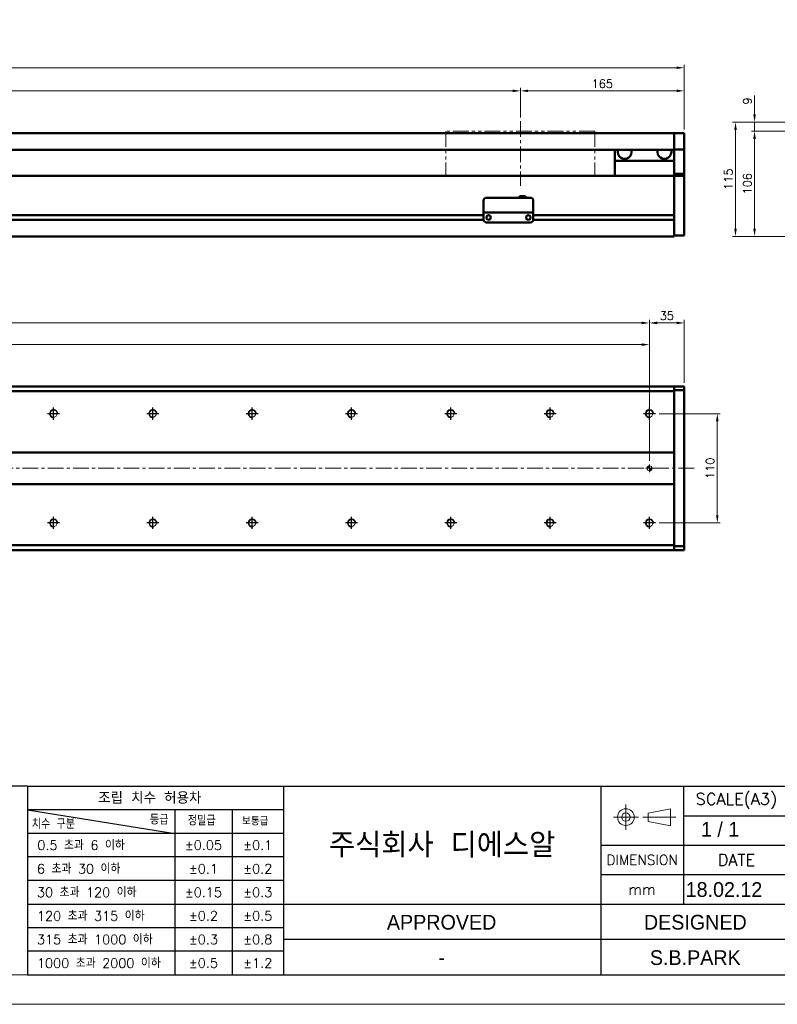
# Model space of a CAD drawing. Header units: millimetres. Extents: x 46891 to 51038, y 6223 to 10291.
# Tile 6 of 8: x 49800 to 50563, y 8529 to 9520. Entities that reach past the tile are written whole.
import ezdxf
from ezdxf.enums import TextEntityAlignment as Align

# ---------------------------------------------------------------- set-up
doc = ezdxf.new("R2010")
doc.units = ezdxf.units.MM
doc.header["$LTSCALE"] = 0.5
doc.linetypes.add('CENTER', pattern=[50.8, 31.75, -6.35, 6.35, -6.35])
doc.linetypes.add('PHANTOM', pattern=[63.5, 31.75, -6.35, 6.35, -6.35, 6.35, -6.35])
doc.layers.get('0').update_dxf_attribs({"lineweight": 20})
doc.layers.add('1', color=1, linetype='CENTER', lineweight=13)
doc.layers.add('외형선(ISO)', color=7, linetype='Continuous', lineweight=50)
for name, color, linetype in [('3', 3, 'Continuous'), ('C', 1, 'CENTER'), ('DIM', 4, 'Continuous')]:
    doc.layers.add(name, color=color, linetype=linetype)
doc.styles.add('ACISOGDT', font='amgdt.shx')
doc.styles.add('DSR TEXT', font='romans.shx', dxfattribs={"bigfont": 'whgtxt.shx'})
doc.styles.get("Standard").update_dxf_attribs({"font": 'romans.shx', "bigfont": 'whgtxt.shx'})
doc.dimstyles.new('DSR', dxfattribs={"dimscale": 2, "dimtxt": 3, "dimasz": 3, "dimexe": 0.5, "dimexo": 0.5, "dimgap": 0.5, "dimtad": 1, "dimdsep": 46, "dimtxsty": 'Standard', "dimcen": 2.5, "dimclrd": 4, "dimclre": 4, "dimclrt": 2, "dimadec": 0, "dimazin": 2, "dimtfac": 1, "dimtmove": 0, "dimatfit": 3, "dimfxl": 0, "dimlwd": -1, "dimlwe": -1, "dimarcsym": 0})

# ---------------------------------------------------------------- blocks, each defined once
blk = doc.blocks.new('A$C13F00394')
for p, q in [((109.11, 28.14), (105.34, 27.43)), ((105.34, 27.43), (105.34, 26.01)), ((109.11, 25.3), (109.11, 28.14)), ((105.34, 26.01), (109.11, 25.3))]:
    blk.add_line(p, q)
for radius in [1.42, 0.71]:
    blk.add_circle((101.56, 26.76), radius)
at = {"layer": '1'}
for p, q in [((101.56, 28.89), (101.56, 24.63)), ((103.69, 26.76), (99.44, 26.76)), ((104.41, 26.76), (110.04, 26.76))]:
    blk.add_line(p, q, dxfattribs=at)
at = {"layer": '3'}
for p, q in [((0, 32), (-207.68, 32)), ((0, 32), (202.32, 32)), ((0, 32), (0, 0)), ((43.43, 32), (43.43, 0)), ((97.32, 32), (97.32, 12)), ((111.32, 32), (111.32, 12)), ((0, 28), (25, 24)), ((43.43, 28), (0, 28)), ((25, 28), (25, 0)), ((34.7, 28), (34.7, 0)), ((111.32, 27), (129.32, 27)), ((43.43, 24), (0, 24)), ((97.32, 22), (202.32, 22)), ((43.43, 20), (0, 20)), ((97.32, 17), (129.32, 17)), ((43.43, 16), (0, 16)), ((0, 12), (129.32, 12)), ((97.32, 12), (97.32, 0)), ((43.43, 8), (0, 8)), ((97.32, 6), (43.43, 6)), ((129.32, 6), (97.32, 6)), ((43.43, 4), (0, 4)), ((0, 0), (202.32, 0))]:
    blk.add_line(p, q, dxfattribs=at)
at = {"color": 0, "style": 'DSR TEXT'}
for s, height, p in [('조립 치수 허용차', 2, (11.97, 29.02)), ('등급', 1.5, (20.77, 25.52)), ('정밀급', 1.5, (27.18, 25.37)), ('보통급', 1.3, (36.41, 25.38)), ('치수 구분', 1.5, (0.69, 24.78)), (' 0.5 초과 6 이하', 1.6, (0.56, 21.19)), (' 6 초과 30 이하', 1.6, (0.49, 17.19)), (' 30 초과 120 이하', 1.6, (0.49, 13.19)), (' 120 초과 315 이하', 1.6, (0.49, 9.19)), (' 315 초과 1000 이하', 1.6, (0.49, 5.19)), (' 1000 초과 2000 이하', 1.6, (0.49, 1.19))]:
    blk.add_text(s, height=height, dxfattribs=at).set_placement(p)
at = {"color": 7, "style": 'ACISOGDT'}
for s, p in [('APPROVED', (70.28, 8.93)), ('DESIGNED', (113.35, 8.93))]:
    blk.add_text(s, height=2.5, dxfattribs=at).set_placement(p, align=Align.MIDDLE_CENTER)
at = {"color": 7, "attachment_point": 5, "style": 'DSR TEXT'}
for s, insert, char_height in [('SCALE(A3)', (120.32, 29.5), 2), ('주식회사 디에스알', (70.37, 22), 4.2), ('DIMENSION', (104.32, 19.5), 1.7), ('DATE', (120.32, 19.5), 2), ('mm', (104.32, 14.5), 1.8)]:
    blk.add_mtext(s, dxfattribs=dict(at, insert=insert, char_height=char_height))
at = {"color": 0, "char_height": 1.6, "attachment_point": 5, "style": 'DSR TEXT'}
for s, insert in [('%%P0.05', (29.85, 22)), ('%%P0.1', (39.07, 22)), ('%%P0.1', (29.85, 18)), ('%%P0.2', (39.07, 18)), ('%%P0.15', (29.85, 14)), ('%%P0.3', (39.07, 14)), ('%%P0.2', (29.85, 10)), ('%%P0.5', (39.07, 10)), ('%%P0.3', (29.85, 6)), ('%%P0.8', (39.07, 6)), ('%%P0.5', (29.85, 2)), ('%%P1.2', (39.07, 2))]:
    blk.add_mtext(s, dxfattribs=dict(at, insert=insert))
blk = doc.blocks.new('A$C1C1952E1')
at = {"color": 1}
blk.add_lwpolyline([(0, 0), (420, 0), (420, 297), (0, 297)], close=True, dxfattribs=at)
at = {"color": 3}
blk.add_lwpolyline([(5, 5), (415, 5), (415, 292), (5, 292)], close=True, dxfattribs=at)
blk = doc.blocks.new('*D122')
at = {"color": 1, "linetype": 'ByBlock'}
for p, q in [((49004.5, 9421.41), (49004.5, 9451.32)), ((49012.3, 9448.32), (50296.7, 9448.32)), ((50304.5, 9421.41), (50304.5, 9451.32))]:
    blk.add_line(p, q, dxfattribs=at)
at = {"color": 1}
for points in [[(49012.3, 9449.62), (49012.3, 9447.02), (49004.5, 9448.32)], [(50296.7, 9449.62), (50296.7, 9447.02), (50304.5, 9448.32)]]:
    blk.add_solid(points, dxfattribs=at)
at = {"layer": 'Defpoints', "color": 0}
for p in [(50304.5, 9448.32), (49004.5, 9417.81), (50304.5, 9417.81)]:
    blk.add_point(p, dxfattribs=at)
at = {"color": 3, "insert": (49654.5, 9455.52), "char_height": 8.4, "attachment_point": 5, "style": 'DSR TEXT'}
blk.add_mtext('STROKE : 1300', dxfattribs=at)
blk = doc.blocks.new('*D123')
at = {"color": 1, "linetype": 'ByBlock'}
for p, q in [((50304.5, 9421.41), (50304.5, 9451.32)), ((50312.3, 9448.32), (50461.7, 9448.32)), ((50469.5, 9409.41), (50469.5, 9451.32))]:
    blk.add_line(p, q, dxfattribs=at)
at = {"color": 1}
for points in [[(50312.3, 9449.62), (50312.3, 9447.02), (50304.5, 9448.32)], [(50461.7, 9449.62), (50461.7, 9447.02), (50469.5, 9448.32)]]:
    blk.add_solid(points, dxfattribs=at)
at = {"layer": 'Defpoints', "color": 0}
for p in [(50469.5, 9448.32), (50304.5, 9417.81), (50469.5, 9405.81)]:
    blk.add_point(p, dxfattribs=at)
at = {"color": 3, "insert": (50387, 9455.52), "char_height": 8.4, "attachment_point": 5, "style": 'DSR TEXT'}
blk.add_mtext('165', dxfattribs=at)
blk = doc.blocks.new('*D124')
at = {"color": 1, "linetype": 'ByBlock'}
for p, q in [((48799.5, 9409.41), (48799.5, 9474.57)), ((50469.5, 9409.41), (50469.5, 9474.57)), ((50461.7, 9471.57), (48807.3, 9471.57))]:
    blk.add_line(p, q, dxfattribs=at)
at = {"color": 1}
for points in [[(48807.3, 9472.87), (48807.3, 9470.27), (48799.5, 9471.57)], [(50461.7, 9472.87), (50461.7, 9470.27), (50469.5, 9471.57)]]:
    blk.add_solid(points, dxfattribs=at)
at = {"layer": 'Defpoints', "color": 0}
for p in [(48799.5, 9471.57), (48799.5, 9405.81), (50469.5, 9405.81)]:
    blk.add_point(p, dxfattribs=at)
at = {"color": 3, "insert": (49634.5, 9478.77), "char_height": 8.4, "attachment_point": 5, "style": 'DSR TEXT'}
blk.add_mtext('1670', dxfattribs=at)
blk = doc.blocks.new('A$C33E56CC6')
h = blk.add_hatch()
h.set_pattern_fill('ANSI31', color=256, style=0)
h.set_pattern_definition([(45, (-7065.45672, -6508.5399), (-0.0883883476, 0.0883883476), [])])
h.paths.add_polyline_path([(4, 6.5, 0.414214), (1.5, 4), (4, 4)])
h.paths.add_polyline_path([(6.5, 4), (4, 4), (4, 1.5, 0.414214)])
blk.add_circle((4, 4), 2.5)
at = {"layer": '1'}
for p, q in [((0, 4), (8, 4)), ((4, 0), (4, 8))]:
    blk.add_line(p, q, dxfattribs=at)
blk = doc.blocks.new('tap8')
blk.add_circle((0, 0), 3.4)
at = {"layer": 'C', "color": 1, "linetype": 'CENTER'}
for p, q in [((-6.05, 0), (6.05, 0)), ((0, -6.05), (0, 6.05))]:
    blk.add_line(p, q, dxfattribs=at)
at = {"layer": 'DIM', "color": 3}
blk.add_arc((0, 0), 4, 263.84551, 189.43144, dxfattribs=at)
blk = doc.blocks.new('*D148')
at = {"color": 1, "linetype": 'ByBlock'}
for p, q in [((50590.37, 9407.81), (50537.3, 9407.81)), ((50540.3, 9400.01), (50540.3, 9309.61)), ((50611.87, 9301.81), (50537.3, 9301.81))]:
    blk.add_line(p, q, dxfattribs=at)
at = {"color": 1}
for points in [[(50539, 9400.01), (50541.6, 9400.01), (50540.3, 9407.81)], [(50539, 9309.61), (50541.6, 9309.61), (50540.3, 9301.81)]]:
    blk.add_solid(points, dxfattribs=at)
at = {"layer": 'Defpoints', "color": 0}
for p in [(50593.97, 9407.81), (50540.3, 9301.81), (50615.47, 9301.81)]:
    blk.add_point(p, dxfattribs=at)
at = {"color": 3, "insert": (50533.1, 9354.81), "char_height": 8.4, "attachment_point": 5, "rotation": 90, "style": 'DSR TEXT'}
blk.add_mtext('106', dxfattribs=at)
blk = doc.blocks.new('*D149')
at = {"color": 1, "linetype": 'ByBlock'}
for p, q in [((50540.3, 9424.61), (50540.3, 9443.61)), ((50773.37, 9416.81), (50537.3, 9416.81)), ((50540.3, 9407.81), (50540.3, 9416.81)), ((50590.37, 9407.81), (50537.3, 9407.81)), ((50540.3, 9400.01), (50540.3, 9392.21))]:
    blk.add_line(p, q, dxfattribs=at)
at = {"color": 1}
for points in [[(50539, 9424.61), (50541.6, 9424.61), (50540.3, 9416.81)], [(50539, 9400.01), (50541.6, 9400.01), (50540.3, 9407.81)]]:
    blk.add_solid(points, dxfattribs=at)
at = {"layer": 'Defpoints', "color": 0}
for p in [(50540.3, 9416.81), (50776.97, 9416.81), (50593.97, 9407.81)]:
    blk.add_point(p, dxfattribs=at)
at = {"color": 3, "insert": (50533.1, 9438.01), "char_height": 8.4, "attachment_point": 5, "rotation": 90, "style": 'DSR TEXT'}
blk.add_mtext('9', dxfattribs=at)
blk = doc.blocks.new('*D150')
at = {"color": 1, "linetype": 'ByBlock'}
for p, q in [((50773.37, 9416.81), (50518.11, 9416.81)), ((50521.11, 9409.01), (50521.11, 9309.61)), ((50611.87, 9301.81), (50518.11, 9301.81))]:
    blk.add_line(p, q, dxfattribs=at)
at = {"color": 1}
for points in [[(50519.81, 9409.01), (50522.41, 9409.01), (50521.11, 9416.81)], [(50519.81, 9309.61), (50522.41, 9309.61), (50521.11, 9301.81)]]:
    blk.add_solid(points, dxfattribs=at)
at = {"layer": 'Defpoints', "color": 0}
for p in [(50776.97, 9416.81), (50521.11, 9301.81), (50615.47, 9301.81)]:
    blk.add_point(p, dxfattribs=at)
at = {"color": 3, "insert": (50513.91, 9359.31), "char_height": 8.4, "attachment_point": 5, "rotation": 90, "style": 'DSR TEXT'}
blk.add_mtext('115', dxfattribs=at)
blk = doc.blocks.new('*D152')
at = {"color": 1, "linetype": 'ByBlock'}
for p, q in [((48834.5, 9133.07), (48834.5, 9217.74)), ((50434.5, 9133.07), (50434.5, 9217.74)), ((48842.3, 9214.74), (50426.7, 9214.74))]:
    blk.add_line(p, q, dxfattribs=at)
at = {"color": 1}
for points in [[(48842.3, 9216.04), (48842.3, 9213.44), (48834.5, 9214.74)], [(50426.7, 9216.04), (50426.7, 9213.44), (50434.5, 9214.74)]]:
    blk.add_solid(points, dxfattribs=at)
at = {"layer": 'Defpoints', "color": 0}
for p in [(50434.5, 9214.74), (48834.5, 9129.47), (50434.5, 9129.47)]:
    blk.add_point(p, dxfattribs=at)
at = {"color": 3, "insert": (49634.5, 9221.94), "char_height": 8.4, "attachment_point": 5, "style": 'DSR TEXT'}
blk.add_mtext('16X100PITCH=1600', dxfattribs=at)
blk = doc.blocks.new('*D153')
at = {"color": 1, "linetype": 'ByBlock'}
for p, q in [((50434.5, 9133.07), (50434.5, 9217.74)), ((50469.5, 9154.53), (50469.5, 9217.74)), ((50442.3, 9214.74), (50461.7, 9214.74))]:
    blk.add_line(p, q, dxfattribs=at)
at = {"color": 1}
for points in [[(50442.3, 9216.04), (50442.3, 9213.44), (50434.5, 9214.74)], [(50461.7, 9216.04), (50461.7, 9213.44), (50469.5, 9214.74)]]:
    blk.add_solid(points, dxfattribs=at)
at = {"layer": 'Defpoints', "color": 0}
for p in [(50469.5, 9214.74), (50469.5, 9150.93), (50434.5, 9129.47)]:
    blk.add_point(p, dxfattribs=at)
at = {"color": 3, "insert": (50452, 9221.94), "char_height": 8.4, "attachment_point": 5, "style": 'DSR TEXT'}
blk.add_mtext('35', dxfattribs=at)
blk = doc.blocks.new('*D154')
at = {"color": 1, "linetype": 'ByBlock'}
for p, q in [((48834.5, 9076.03), (48834.5, 9195.93)), ((48842.3, 9192.93), (50426.7, 9192.93)), ((50434.5, 9076.03), (50434.5, 9195.93))]:
    blk.add_line(p, q, dxfattribs=at)
at = {"color": 1}
for points in [[(48842.3, 9194.23), (48842.3, 9191.63), (48834.5, 9192.93)], [(50426.7, 9194.23), (50426.7, 9191.63), (50434.5, 9192.93)]]:
    blk.add_solid(points, dxfattribs=at)
at = {"layer": 'Defpoints', "color": 0}
for p in [(50434.5, 9192.93), (48834.5, 9072.43), (50434.5, 9072.43)]:
    blk.add_point(p, dxfattribs=at)
at = {"color": 3, "insert": (49634.5, 9200.13), "char_height": 8.4, "attachment_point": 5, "style": 'DSR TEXT'}
blk.add_mtext('1600%%P0.02', dxfattribs=at)
blk = doc.blocks.new('*D156')
at = {"color": 1, "linetype": 'ByBlock'}
for p, q in [((50444.15, 9123.43), (50505.79, 9123.43)), ((50502.79, 9115.63), (50502.79, 9021.23)), ((50444.15, 9013.43), (50505.79, 9013.43))]:
    blk.add_line(p, q, dxfattribs=at)
at = {"color": 1}
for points in [[(50501.48, 9115.63), (50504.09, 9115.63), (50502.79, 9123.43)], [(50501.48, 9021.23), (50504.09, 9021.23), (50502.79, 9013.43)]]:
    blk.add_solid(points, dxfattribs=at)
at = {"layer": 'Defpoints', "color": 0}
for p in [(50440.55, 9123.43), (50440.55, 9013.43), (50502.79, 9013.43)]:
    blk.add_point(p, dxfattribs=at)
at = {"color": 3, "insert": (50495.59, 9068.43), "char_height": 8.4, "attachment_point": 5, "rotation": 90, "style": 'DSR TEXT'}
blk.add_mtext('110', dxfattribs=at)

msp = doc.modelspace()

# ---------------------------------------------------------------- linework, layer by layer
at = {"color": 6, "linetype": 'PHANTOM'}
for p, q in [((50379.50234, 9407.81317), (50229.50234, 9407.81317)), ((50229.50234, 9407.81317), (50229.50234, 9362.81317)), ((50379.50234, 9407.81317), (50379.50234, 9362.81317))]:
    msp.add_line(p, q, dxfattribs=at)
at = {"layer": '1'}
for p, q in [((50304.50234, 9417.81317), (50304.50234, 9352.81317)), ((50479.50234, 9068.42724), (48789.50234, 9068.42724))]:
    msp.add_line(p, q, dxfattribs=at)
at = {"layer": '3'}
msp.add_line((49808.28287, 8558.65502), (51008.40982, 8558.65502), dxfattribs=at)
at = {"layer": '외형선(ISO)'}
for p, q in [((50459.50234, 9405.81317), (49079.50234, 9405.81317)), ((50459.50234, 9405.81317), (50459.50234, 9403.81317)), ((50459.50234, 9405.81317), (50469.50234, 9405.81317)), ((50459.50234, 9403.81317), (50459.50234, 9405.81317)), ((50469.50234, 9403.81317), (50469.50234, 9405.81317)), ((50459.50234, 9402.30045), (50459.50234, 9403.81317)), ((50459.50234, 9403.81317), (50459.50234, 9402.30045)), ((50459.50234, 9401.80147), (50459.50234, 9402.30045)), ((50459.50234, 9402.30045), (50459.50234, 9401.80147)), ((50459.50234, 9401.80147), (50459.50234, 9400.26088)), ((50459.50234, 9400.26088), (50459.50234, 9401.80147)), ((50459.50234, 9400.26088), (50459.50234, 9397.27629)), ((50459.50234, 9397.27629), (50459.50234, 9400.26088)), ((50459.50234, 9389.49884), (50459.50234, 9397.27629)), ((50459.50234, 9397.27629), (50459.50234, 9389.49884)), ((50469.50234, 9403.81317), (50469.50234, 9402.30045)), ((50469.50234, 9402.30045), (50469.50234, 9401.80147)), ((50469.50234, 9400.26088), (50469.50234, 9401.80147)), ((50469.50234, 9397.27629), (50469.50234, 9400.26088)), ((50469.50234, 9397.27629), (50469.50234, 9389.49884)), ((50459.50234, 9388.81317), (49079.50234, 9388.81317)), ((50399.50234, 9388.81317), (50399.50234, 9377.81317)), ((50459.50234, 9389.13986), (50459.50234, 9389.49884)), ((50459.50234, 9364.73623), (50459.50234, 9389.13986)), ((50459.50234, 9389.13986), (50469.50234, 9389.13986)), ((50469.50234, 9389.49884), (50469.50234, 9389.13986)), ((50469.50234, 9389.13986), (50469.50234, 9364.73623)), ((50399.50234, 9377.81317), (50459.50234, 9377.81317)), ((50399.50234, 9362.81317), (50399.50234, 9377.81317)), ((50459.50234, 9362.81317), (50459.50234, 9364.73623)), ((50459.50234, 9364.73623), (50469.50234, 9364.73623)), ((50469.50234, 9364.73623), (50469.50234, 9362.81317)), ((48809.50234, 9362.81317), (50459.50234, 9362.81317)), ((50459.50234, 9359.81317), (50459.50234, 9362.81317)), ((50459.50234, 9362.81317), (50459.50234, 9359.81317)), ((50459.50234, 9362.81317), (50469.50234, 9362.81317)), ((50459.50234, 9359.81317), (50459.50234, 9323.26317)), ((50459.50234, 9308.05581), (50459.50234, 9359.81317)), ((50469.50234, 9359.81317), (50469.50234, 9362.81317)), ((50469.50234, 9359.81317), (50469.50234, 9308.05581)), ((50267.50234, 9327.81336), (50267.50234, 9337.81336)), ((50270.50234, 9340.81336), (50314.50234, 9340.81336)), ((50303.50234, 9342.31336), (50303.50234, 9340.81336)), ((50303.50234, 9342.31336), (50309.50234, 9342.31336)), ((50309.50234, 9342.31336), (50309.50234, 9340.81336)), ((50317.50234, 9337.81336), (50317.50234, 9327.81336)), ((50267.50234, 9327.81336), (50267.50234, 9325.81336)), ((50267.50234, 9325.81333), (50267.50234, 9325.81336)), ((50267.50234, 9325.81336), (50317.50234, 9325.81336)), ((50267.50234, 9325.31333), (50267.50234, 9325.81333)), ((50267.50234, 9318.81333), (50267.50234, 9325.31333)), ((50317.50234, 9325.81336), (50317.50234, 9327.81336)), ((50317.50234, 9325.81336), (50317.50234, 9325.81333)), ((50317.50234, 9325.81333), (50317.50234, 9325.31333)), ((50317.50234, 9325.31333), (50317.50234, 9318.81333)), ((49063.49189, 9318.56317), (50267.51279, 9318.56317)), ((49063.49189, 9318.56317), (50267.51279, 9318.56317)), ((49063.50234, 9323.06317), (50267.50234, 9323.06317)), ((49063.50234, 9323.06317), (50267.50234, 9323.06317)), ((50270.50234, 9315.81333), (50314.50234, 9315.81333)), ((50272.47553, 9323.06317), (50272.52915, 9323.06317)), ((50312.47553, 9323.06317), (50312.52915, 9323.06317)), ((50317.49189, 9318.56317), (50459.50234, 9318.56317)), ((50317.50234, 9323.06317), (50459.50234, 9323.06317)), ((50459.50234, 9318.36317), (50459.50234, 9308.05581)), ((50459.50234, 9305.93449), (50459.50234, 9308.05581)), ((50459.50234, 9308.05581), (50459.50234, 9305.93449)), ((50459.50234, 9305.93449), (50459.50234, 9301.81317)), ((50459.50234, 9302.81317), (50459.50234, 9305.93449)), ((50469.50234, 9305.93449), (50469.50234, 9308.05581)), ((50469.50234, 9305.93449), (50469.50234, 9302.81317)), ((48809.50234, 9301.81317), (50459.50234, 9301.81317)), ((50459.50234, 9302.81317), (50469.50234, 9302.81317)), ((48809.50234, 9150.92724), (50459.50234, 9150.92724)), ((50459.50234, 9150.04856), (50459.50234, 9150.92724)), ((50459.50234, 9150.92724), (50459.50234, 9150.04856)), ((50459.50234, 9150.92724), (50469.50234, 9150.92724)), ((50459.50234, 9150.04856), (50459.50234, 9145.92724)), ((50459.50234, 9146.92724), (50459.50234, 9150.04856)), ((50459.50234, 9146.92724), (50469.50234, 9146.92724)), ((50469.50234, 9150.04856), (50469.50234, 9150.92724)), ((50469.50234, 9150.04856), (50469.50234, 9146.92724)), ((50469.50234, 9146.92724), (50469.50234, 8989.92724)), ((48809.50234, 9145.92724), (50459.50234, 9145.92724)), ((50459.50234, 9145.92724), (50459.50234, 9084.42724)), ((50459.50234, 9084.42724), (48809.50234, 9084.42724)), ((50459.50234, 9084.42724), (50459.50234, 9083.57369)), ((50459.50234, 9083.57369), (50459.50234, 9083.22013)), ((50459.50234, 9083.22013), (50459.50234, 9053.63435)), ((50459.50234, 9053.63435), (50459.50234, 9083.22013)), ((48809.50234, 9052.42724), (50459.50234, 9052.42724)), ((50459.50234, 9053.63435), (50459.50234, 9053.28079)), ((50459.50234, 9053.28079), (50459.50234, 9052.42724)), ((50459.50234, 9052.42724), (50459.50234, 8990.92724)), ((50459.50234, 8990.92724), (48809.50234, 8990.92724)), ((50459.50234, 8990.92724), (50459.50234, 8986.80592)), ((50469.50234, 8989.92724), (50459.50234, 8989.92724)), ((50459.50234, 8986.80592), (50459.50234, 8989.92724)), ((50469.50234, 8989.92724), (50469.50234, 8986.80592)), ((48809.50234, 8985.92724), (50459.50234, 8985.92724)), ((50459.50234, 8985.92724), (50459.50234, 8986.80592)), ((50459.50234, 8986.80592), (50459.50234, 8985.92724)), ((50459.50234, 8985.92724), (50469.50234, 8985.92724)), ((50469.50234, 8985.92724), (50469.50234, 8986.80592))]:
    msp.add_line(p, q, dxfattribs=at)
for centre in [(50272.50234, 9320.81332), (50312.50234, 9320.81332)]:
    msp.add_circle(centre, 2.25, dxfattribs=at)
for centre, radius, start, end in [((50409.50234, 9386.81317), 7, 163.3984504, 16.6015496), ((50449.50234, 9386.81317), 7, 163.3984504, 16.6015496), ((50270.50234, 9337.81336), 3, 90, 180), ((50314.50234, 9337.81336), 3, 0, 90), ((50270.50234, 9318.81333), 3, 180, 270), ((50314.50234, 9318.81333), 3, 270, 0)]:
    msp.add_arc(centre, radius, start, end, dxfattribs=at)

# ---------------------------------------------------------------- block references
at = {"xscale": 5.931900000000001, "yscale": 5.931900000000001, "zscale": 5.931900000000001}
for name, p in [('A$C1C1952E1', (48546.67132, 8528.99552)), ('A$C13F00394', (49808.28288, 8558.65502))]:
    msp.add_blockref(name, p, dxfattribs=at)
at = {"rotation": 90}
for p in [(49834.50234, 9123.42724), (49934.50234, 9123.42724), (50034.50234, 9123.42724), (50134.50234, 9123.42724), (50234.50234, 9123.42724), (50334.50234, 9123.42724), (50434.50234, 9123.42724), (49834.50234, 9013.42724), (49934.50234, 9013.42724), (50034.50234, 9013.42724), (50134.50234, 9013.42724), (50234.50234, 9013.42724), (50334.50234, 9013.42724), (50434.50234, 9013.42724)]:
    msp.add_blockref('tap8', p, dxfattribs=at)
msp.add_blockref('A$C33E56CC6', (50430.50234, 9064.42724))

# ---------------------------------------------------------------- texts
at = {"color": 2, "style": 'ACISOGDT'}
for s, p in [('1 / 1', (50486.332, 8697.63096)), ('18.02.12', (50470.92073, 8637.10161))]:
    msp.add_text(s, height=14.82975, dxfattribs=at).set_placement(p)
for s, p in [('S.B.PARK', (50480.64156, 8576.00699)), ('-', (50225.19427, 8576.00699))]:
    msp.add_text(s, height=14.82975, dxfattribs=at).set_placement(p, align=Align.MIDDLE_CENTER)

# ---------------------------------------------------------------- dimensions: what is measured, and where the dimension line sits
for base, p1, p2, picture, middle in [((48799.50234, 9471.57296), (50469.50234, 9405.81317), (48799.50234, 9405.81317), '*D124', (49634.50234, 9478.77296)), ((50469.50234, 9448.31988), (50304.50234, 9417.81317), (50469.50234, 9405.81317), '*D123', (50387.00234, 9455.51988)), ((50469.50234, 9214.73712), (50434.50234, 9129.47421), (50469.50234, 9150.92724), '*D153', (50452.00234, 9221.93712))]:
    dim = msp.add_linear_dim(base=base, p1=p1, p2=p2, dimstyle='DSR', override={"dimscale": 3, "dimtxt": 2.8, "dimasz": 2.600136, "dimexe": 1, "dimexo": 1.2, "dimgap": 1, "dimdec": 4, "dimtxsty": 'DSR TEXT', "dimclrd": 1, "dimclre": 1, "dimclrt": 3, "dimtdec": 4, "dimtix": 1})
    dim.commit()
    dim.dimension.update_dxf_attribs({"geometry": picture, "text_midpoint": middle})
for base, p1, p2, text, picture, middle in [((50304.50234, 9448.31988), (49004.50234, 9417.81317), (50304.50234, 9417.81317), 'STROKE : <>', '*D122', (49654.50234, 9455.51988)), ((50434.50234, 9214.73712), (48834.50234, 9129.47421), (50434.50234, 9129.47421), '16X100PITCH=<>', '*D152', (49634.50234, 9221.93712)), ((50434.50234, 9192.92511), (48834.50234, 9072.42724), (50434.50234, 9072.42724), '<>%%P0.02', '*D154', (49634.50234, 9200.12511))]:
    dim = msp.add_linear_dim(base=base, p1=p1, p2=p2, text=text, dimstyle='DSR', override={"dimscale": 3, "dimtxt": 2.8, "dimasz": 2.600136, "dimexe": 1, "dimexo": 1.2, "dimgap": 1, "dimdec": 4, "dimtxsty": 'DSR TEXT', "dimclrd": 1, "dimclre": 1, "dimclrt": 3, "dimtdec": 4, "dimtix": 1})
    dim.commit()
    dim.dimension.update_dxf_attribs({"geometry": picture, "text_midpoint": middle})
dim = msp.add_linear_dim(base=(50540.29745, 9416.81317), p1=(50593.9745, 9407.81317), p2=(50776.9745, 9416.81317), angle=90, dimstyle='DSR', override={"dimscale": 3, "dimtxt": 2.8, "dimasz": 2.600136, "dimexe": 1, "dimexo": 1.2, "dimgap": 1, "dimdec": 4, "dimtxsty": 'DSR TEXT', "dimclrd": 1, "dimclre": 1, "dimclrt": 3, "dimtdec": 4, "dimtix": 1})
dim.commit()
dim.dimension.update_dxf_attribs({"geometry": '*D149', "text_midpoint": (50540.29745, 9438.01398), "dimtype": 160})
for base, p1, p2, picture, middle in [((50521.10619, 9301.81317), (50776.9745, 9416.81317), (50615.4745, 9301.81317), '*D150', (50513.90619, 9359.31317)), ((50540.29745, 9301.81317), (50593.9745, 9407.81317), (50615.4745, 9301.81317), '*D148', (50533.09745, 9354.81317)), ((50502.78505, 9013.42724), (50440.54931, 9123.42724), (50440.54931, 9013.42724), '*D156', (50495.58505, 9068.42724))]:
    dim = msp.add_linear_dim(base=base, p1=p1, p2=p2, angle=90, dimstyle='DSR', override={"dimscale": 3, "dimtxt": 2.8, "dimasz": 2.600136, "dimexe": 1, "dimexo": 1.2, "dimgap": 1, "dimdec": 4, "dimtxsty": 'DSR TEXT', "dimclrd": 1, "dimclre": 1, "dimclrt": 3, "dimtdec": 4, "dimtix": 1})
    dim.commit()
    dim.dimension.update_dxf_attribs({"geometry": picture, "text_midpoint": middle})

doc.saveas('drawing.dxf')
